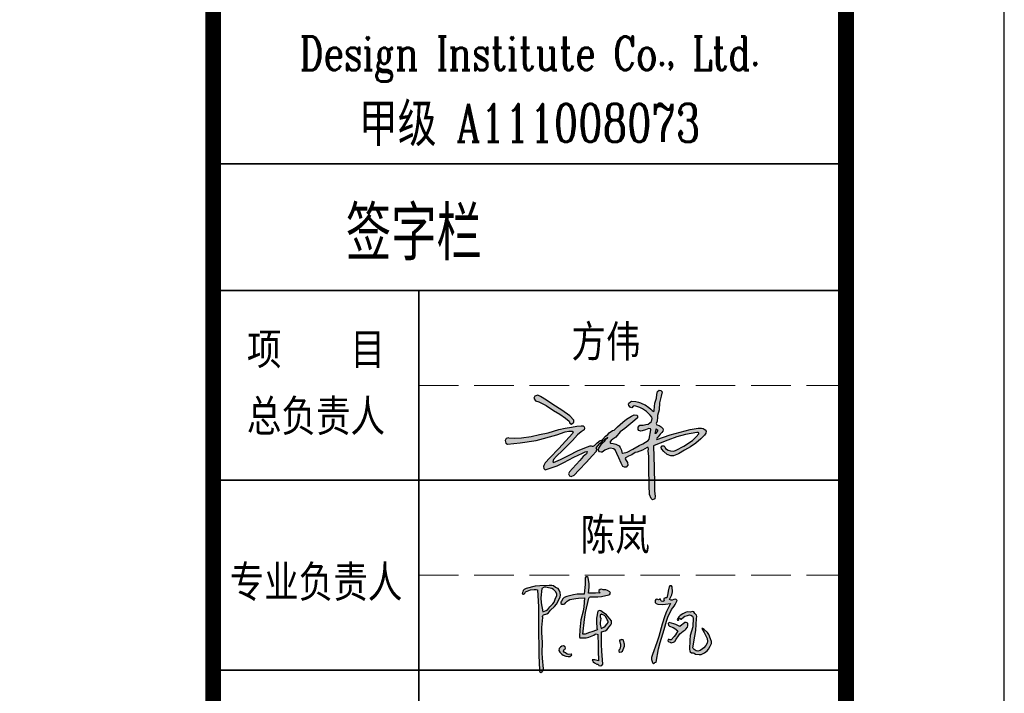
# Model space of a CAD drawing. Extents: x 1109697 to 1467097, y -139975 to 53891.
# Tile 242 of 256: x 1355775 to 1361997, y -120419 to -116163. Entities that reach past the tile are written whole.
import ezdxf
from ezdxf.enums import TextEntityAlignment as Align

# ---------------------------------------------------------------- set-up
doc = ezdxf.new("R2010")
doc.units = 0
doc.header["$LTSCALE"] = 1000
doc.header["$MEASUREMENT"] = 0
doc.linetypes.add('DASH', pattern=[0.35, 0.25, -0.1])
for name, color, linetype in [('A-ANNO-TEXT', 7, 'Continuous'), ('PUB_TEXT', 7, 'Continuous'), ('PUB_TITLE', 4, 'Continuous')]:
    doc.layers.add(name, color=color, linetype=linetype)
doc.layers.add('不打印线', color=254, linetype='DASH', lineweight=0, plot=False)
doc.layers.add('图框', color=4, linetype='Continuous', lineweight=35)
doc.styles.add('-黑体', font='simhei.ttf', dxfattribs={"width": 0.8})
doc.styles.add('TK', font='complex_.ttf', dxfattribs={"width": 0.75, "bigfont": 'china'})

# ---------------------------------------------------------------- blocks, each defined once
blk = doc.blocks.new('陈岚')
h = blk.add_hatch(color=256)
h.paths.add_polyline_path([(-3.976, 1.115), (-3.926, 1.233), (-3.919, 1.31), (-3.948, 1.435), (-3.991, 1.559), (-4.054, 1.625), (-4.177, 1.671), (-4.289, 1.741), (-4.366, 1.759), (-4.497, 1.747), (-4.936, 1.709), (-5.158, 1.666), (-5.58, 1.539), (-5.645, 1.504), (-5.677, 1.483), (-5.733, 1.435), (-5.745, 1.368), (-5.75, 1.335), (-5.761, 1.268), (-5.692, 1.257), (-5.632, 1.297), (-5.615, 1.365), (-5.457, 1.448), (-5.368, 1.477), (-5.191, 1.504), (-5.132, 1.517), (-5.098, 1.517), (-5.039, 1.504), (-4.944, 0.696), (-4.909, 0.289), (-4.865, -0.524), (-4.806, -1.258), (-4.774, -1.625), (-4.705, -2.358), (-4.696, -2.405), (-4.677, -2.431), (-4.636, -2.455), (-4.56, -2.411), (-4.525, -2.361), (-4.511, -2.274), (-4.592, -1.773), (-4.617, -1.518), (-4.636, -1.01), (-4.7, -0.536), (-4.714, -0.294), (-4.705, 0.185), (-4.718, 0.24), (-4.708, 0.281), (-4.67, 0.324), (-4.522, 0.374), (-4.447, 0.431), (-4.358, 0.56), (-4.165, 0.748), (-4.083, 0.868)])
h.paths.add_polyline_path([(-4.848, 1.127), (-4.837, 1.574), (-4.728, 1.649), (-4.639, 1.664), (-4.511, 1.629), (-4.35, 1.61), (-4.263, 1.571), (-4.143, 1.463), (-4.09, 1.352), (-4.09, 1.267), (-4.143, 1.157), (-4.205, 0.968), (-4.259, 0.874), (-4.393, 0.726), (-4.486, 0.589), (-4.56, 0.528), (-4.712, 0.462), (-4.822, 0.896)], flags=16)
h.paths.add_polyline_path([(-2.535, 1.294), (-2.511, 1.314), (-2.469, 1.324), (-2.114, 1.348), (-1.935, 1.379), (-1.593, 1.477), (-1.541, 1.508), (-1.524, 1.569), (-1.552, 1.622), (-1.671, 1.689), (-1.749, 1.707), (-1.885, 1.699), (-1.966, 1.724), (-2.025, 1.714), (-2.093, 1.664), (-2.081, 1.611), (-2.065, 1.583), (-2.024, 1.546), (-2.246, 1.523), (-2.357, 1.512), (-2.58, 1.49), (-2.557, 1.793), (-2.569, 1.951), (-2.635, 2.248), (-2.684, 2.285), (-2.751, 2.276), (-2.788, 2.227), (-2.769, 1.911), (-2.769, 1.751), (-2.788, 1.435), (-3.119, 1.408), (-3.286, 1.373), (-3.601, 1.268), (-3.728, 1.211), (-3.79, 1.154), (-3.858, 1.032), (-3.885, 0.982), (-3.871, 0.924), (-3.823, 0.893), (-3.741, 0.891), (-3.689, 0.914), (-3.635, 0.976), (-3.571, 1.054), (-3.532, 1.088), (-3.448, 1.143), (-3.175, 1.2), (-3.037, 1.223), (-2.76, 1.254), (-2.766, 0.83), (-2.786, 0.617), (-2.858, 0.199), (-2.884, -0.123), (-2.889, -0.285), (-2.885, -0.607), (-2.879, -0.646), (-2.855, -0.67), (-2.816, -0.677), (-2.557, -0.658), (-2.422, -0.62), (-2.191, -0.503), (-2.139, -0.451), (-2.078, -0.439), (-2.01, -0.468), (-1.956, -0.974), (-1.931, -1.226), (-1.885, -1.732), (-2.008, -1.695), (-2.076, -1.686), (-2.205, -1.691), (-2.138, -1.794), (-2.082, -1.84), (-1.968, -1.885), (-1.916, -1.891), (-1.885, -1.91), (-1.857, -1.955), (-1.777, -1.964), (-1.717, -1.934), (-1.677, -1.864), (-1.764, -1.248), (-1.795, -0.937), (-1.83, -0.315), (-1.664, -0.264), (-1.58, -0.204), (-1.475, -0.065), (-1.402, 0.039), (-1.38, 0.113), (-1.385, 0.24), (-1.554, 0.423), (-1.651, 0.505), (-1.857, 0.643), (-1.932, 0.686), (-1.993, 0.69), (-2.073, 0.657), (-2.11, 0.326), (-2.108, 0.154), (-2.066, -0.177), (-2.041, -0.199), (-2.044, -0.242), (-2.073, -0.26), (-2.292, -0.349), (-2.402, -0.393), (-2.621, -0.482), (-2.66, -0.482), (-2.68, -0.482), (-2.719, -0.482), (-2.692, 0.215), (-2.659, 0.565), (-2.552, 1.254)])
h.paths.add_polyline_path([(-1.941, 0.469), (-1.885, 0.532), (-1.743, 0.469), (-1.674, 0.408), (-1.593, 0.275), (-1.552, 0.205), (-1.548, 0.148), (-1.579, 0.073), (-1.677, -0.035), (-1.735, -0.084), (-1.857, -0.163), (-1.919, 0.023), (-1.932, 0.129), (-1.913, 0.324), (-1.95, 0.399)], flags=16)
h.paths.add_polyline_path([(-3.594, -1.302), (-3.537, -1.275), (-3.514, -1.213), (-3.538, -1.156), (-3.618, -1.115), (-3.694, -1.124), (-3.761, -1.184), (-3.823, -1.259), (-3.83, -1.342), (-3.781, -1.427), (-3.674, -1.52), (-3.606, -1.557), (-3.469, -1.594), (-3.363, -1.615), (-3.29, -1.598), (-3.205, -1.531), (-3.196, -1.51), (-3.21, -1.486), (-3.233, -1.482), (-3.342, -1.511), (-3.418, -1.498), (-3.51, -1.434), (-3.571, -1.418), (-3.606, -1.363)], flags=17)
h.paths.add_polyline_path([(-0.696, -0.847), (-0.753, -0.691), (-0.773, -0.641), (-0.846, -0.625), (-0.885, -0.663), (-0.913, -0.652), (-0.946, -0.674), (-0.947, -0.704), (-0.883, -0.854), (-0.872, -0.947), (-0.899, -1.107), (-0.941, -1.144), (-0.937, -1.214), (-0.892, -1.246), (-0.81, -1.223), (-0.766, -1.185), (-0.732, -1.107), (-0.691, -0.946)])
h.paths.add_polyline_path([(1.706, 1.407), (1.664, 1.458), (1.608, 1.473), (1.546, 1.449), (1.473, 1.41), (1.414, 1.408), (1.338, 1.442), (1.432, 1.67), (1.451, 1.808), (1.421, 2.053), (1.383, 2.097), (1.309, 2.094), (1.275, 2.046), (1.254, 1.828), (1.239, 1.72), (1.199, 1.504), (1.141, 1.498), (1.112, 1.489), (1.06, 1.463), (1.06, 1.422), (1.067, 1.4), (1.088, 1.365), (1.028, 1.325), (0.964, 1.328), (0.907, 1.372), (0.92, 1.398), (0.901, 1.433), (0.872, 1.435), (0.859, 1.4), (0.813, 1.386), (0.782, 1.407), (0.721, 1.417), (0.672, 1.393), (0.643, 1.338), (0.663, 1.255), (0.704, 1.209), (0.782, 1.178), (1.028, 1.18), (1.153, 1.194), (1.393, 1.247), (1.226, 0.851), (1.158, 0.644), (1.053, 0.226), (0.931, -0.374), (0.858, -0.672), (0.685, -1.26), (0.643, -1.41), (0.648, -1.504), (0.706, -1.649), (0.722, -1.669), (0.732, -1.678), (0.754, -1.691), (0.799, -1.65), (0.825, -1.633), (0.879, -1.607), (0.96, -0.968), (1.021, -0.649), (1.178, -0.024), (1.253, 0.381), (1.313, 0.582), (1.47, 0.963), (1.58, 1.131), (1.628, 1.222)])
h.paths.add_polyline_path([(2.216, 0.069), (2.283, 0.157), (2.298, 0.228), (2.301, 0.265), (2.296, 0.337), (2.247, 0.376), (2.205, 0.386), (2.144, 0.372), (2.055, 0.292), (2.01, 0.251), (1.921, 0.171), (1.717, 0.254), (1.61, 0.286), (1.393, 0.33), (1.348, 0.281), (1.362, 0.196), (1.421, 0.164), (1.595, 0.099), (1.679, 0.058), (1.838, -0.038), (1.738, -0.234), (1.675, -0.328), (1.532, -0.496), (1.477, -0.494), (1.449, -0.491), (1.393, -0.482), (1.384, -0.547), (1.426, -0.604), (1.491, -0.614), (1.516, -0.623), (1.528, -0.627), (1.553, -0.635), (1.664, -0.607), (1.725, -0.557), (1.775, -0.454), (1.88, -0.274), (1.944, -0.188), (2.088, -0.038), (2.176, 0.029)])
h.paths.add_polyline_path([(2.602, 0.844), (2.54, 0.912), (2.466, 0.93), (2.38, 0.9), (2.23, 0.897), (2.147, 0.869), (2.026, 0.782), (1.898, 0.701), (1.84, 0.638), (1.769, 0.504), (1.783, 0.474), (1.828, 0.466), (1.852, 0.49), (1.841, 0.524), (1.872, 0.563), (1.907, 0.56), (1.911, 0.538), (1.935, 0.523), (1.956, 0.532), (2.054, 0.636), (2.12, 0.679), (2.255, 0.726), (2.346, 0.761), (2.416, 0.753), (2.498, 0.699), (2.505, 0.668), (2.513, 0.653), (2.533, 0.629), (2.533, 0.457), (2.533, 0.371), (2.533, 0.199), (2.446, -0.233), (2.429, -0.459), (2.449, -0.899), (2.463, -0.973), (2.494, -1.015), (2.56, -1.052), (2.641, -1.054), (2.685, -1.066), (2.755, -1.107), (2.924, -1.123), (3.021, -1.103), (3.172, -1.024), (3.309, -0.916), (3.368, -0.838), (3.436, -0.677), (3.488, -0.548), (3.485, -0.453), (3.422, -0.329), (3.336, -0.129), (3.261, -0.032), (3.088, 0.101), (3.049, 0.128), (3.024, 0.137), (2.977, 0.143), (3.094, -0.046), (3.153, -0.14), (3.269, -0.329), (3.295, -0.464), (3.285, -0.546), (3.227, -0.67), (3.13, -0.78), (3.076, -0.832), (2.963, -0.927), (2.848, -0.963), (2.765, -0.951), (2.665, -0.885), (2.639, -0.858), (2.627, -0.844), (2.602, -0.816), (2.672, -0.252), (2.69, 0.033), (2.692, 0.601), (2.702, 0.705), (2.677, 0.772)])
for p, q in [((-2.751, 2.276), (-2.788, 2.227)), ((-2.788, 2.227), (-2.769, 1.911)), ((-2.769, 1.911), (-2.769, 1.751)), ((-2.684, 2.285), (-2.751, 2.276)), ((-2.635, 2.248), (-2.684, 2.285)), ((-2.569, 1.951), (-2.635, 2.248)), ((-2.557, 1.793), (-2.569, 1.951)), ((1.275, 2.046), (1.254, 1.828)), ((1.309, 2.094), (1.275, 2.046)), ((1.383, 2.097), (1.309, 2.094)), ((1.421, 2.053), (1.383, 2.097)), ((1.451, 1.808), (1.421, 2.053)), ((-5.733, 1.435), (-5.745, 1.368)), ((-5.677, 1.483), (-5.733, 1.435)), ((-5.645, 1.504), (-5.677, 1.483)), ((-5.58, 1.539), (-5.645, 1.504)), ((-5.615, 1.365), (-5.457, 1.448)), ((-5.158, 1.666), (-5.58, 1.539)), ((-5.457, 1.448), (-5.368, 1.477)), ((-5.368, 1.477), (-5.191, 1.504)), ((-5.191, 1.504), (-5.132, 1.517)), ((-4.936, 1.709), (-5.158, 1.666)), ((-5.132, 1.517), (-5.098, 1.517)), ((-5.098, 1.517), (-5.039, 1.504)), ((-5.039, 1.504), (-4.944, 0.696)), ((-4.497, 1.747), (-4.936, 1.709)), ((-4.837, 1.574), (-4.848, 1.127)), ((-4.728, 1.649), (-4.837, 1.574)), ((-4.639, 1.664), (-4.728, 1.649)), ((-4.511, 1.629), (-4.639, 1.664)), ((-4.35, 1.61), (-4.511, 1.629)), ((-4.366, 1.759), (-4.497, 1.747)), ((-4.289, 1.741), (-4.366, 1.759)), ((-4.263, 1.571), (-4.35, 1.61)), ((-4.177, 1.671), (-4.289, 1.741)), ((-4.143, 1.463), (-4.263, 1.571)), ((-4.054, 1.625), (-4.177, 1.671)), ((-4.09, 1.352), (-4.143, 1.463)), ((-3.991, 1.559), (-4.054, 1.625)), ((-3.948, 1.435), (-3.991, 1.559)), ((-3.919, 1.31), (-3.948, 1.435)), ((-2.788, 1.435), (-3.119, 1.408)), ((-2.769, 1.751), (-2.788, 1.435)), ((-2.58, 1.49), (-2.557, 1.793)), ((-2.357, 1.512), (-2.58, 1.49)), ((-2.246, 1.523), (-2.357, 1.512)), ((-2.024, 1.546), (-2.246, 1.523)), ((-2.025, 1.714), (-2.093, 1.664)), ((-2.093, 1.664), (-2.081, 1.611)), ((-2.081, 1.611), (-2.065, 1.583)), ((-2.065, 1.583), (-2.024, 1.546)), ((-1.966, 1.724), (-2.025, 1.714)), ((-1.885, 1.699), (-1.966, 1.724)), ((-1.935, 1.379), (-1.593, 1.477)), ((-1.749, 1.707), (-1.885, 1.699)), ((-1.671, 1.689), (-1.749, 1.707)), ((-1.552, 1.622), (-1.671, 1.689)), ((-1.593, 1.477), (-1.541, 1.508)), ((-1.524, 1.569), (-1.552, 1.622)), ((-1.541, 1.508), (-1.524, 1.569)), ((0.872, 1.435), (0.859, 1.4)), ((0.901, 1.433), (0.872, 1.435)), ((0.92, 1.398), (0.901, 1.433)), ((1.112, 1.489), (1.06, 1.463)), ((1.06, 1.463), (1.06, 1.422)), ((1.141, 1.498), (1.112, 1.489)), ((1.199, 1.504), (1.141, 1.498)), ((1.239, 1.72), (1.199, 1.504)), ((1.254, 1.828), (1.239, 1.72)), ((1.338, 1.442), (1.432, 1.67)), ((1.414, 1.408), (1.338, 1.442)), ((1.432, 1.67), (1.451, 1.808)), ((1.546, 1.449), (1.473, 1.41)), ((1.608, 1.473), (1.546, 1.449)), ((1.664, 1.458), (1.608, 1.473)), ((1.706, 1.407), (1.664, 1.458)), ((-5.75, 1.335), (-5.761, 1.268)), ((-5.761, 1.268), (-5.692, 1.257)), ((-5.745, 1.368), (-5.75, 1.335)), ((-5.692, 1.257), (-5.632, 1.297)), ((-5.632, 1.297), (-5.615, 1.365)), ((-4.848, 1.127), (-4.822, 0.896)), ((-4.259, 0.874), (-4.205, 0.968)), ((-4.205, 0.968), (-4.143, 1.157)), ((-4.143, 1.157), (-4.09, 1.267)), ((-4.09, 1.267), (-4.09, 1.352)), ((-4.083, 0.868), (-3.976, 1.115)), ((-3.976, 1.115), (-3.926, 1.233)), ((-3.926, 1.233), (-3.919, 1.31)), ((-3.858, 1.032), (-3.885, 0.982)), ((-3.885, 0.982), (-3.871, 0.924)), ((-3.79, 1.154), (-3.858, 1.032)), ((-3.728, 1.211), (-3.79, 1.154)), ((-3.601, 1.268), (-3.728, 1.211)), ((-3.689, 0.914), (-3.635, 0.976)), ((-3.635, 0.976), (-3.571, 1.054)), ((-3.286, 1.373), (-3.601, 1.268)), ((-3.571, 1.054), (-3.532, 1.088)), ((-3.532, 1.088), (-3.448, 1.143)), ((-3.448, 1.143), (-3.175, 1.2)), ((-3.119, 1.408), (-3.286, 1.373)), ((-3.175, 1.2), (-3.037, 1.223)), ((-3.037, 1.223), (-2.76, 1.254)), ((-2.76, 1.254), (-2.766, 0.83)), ((-2.659, 0.565), (-2.552, 1.254)), ((-2.552, 1.254), (-2.535, 1.294)), ((-2.535, 1.294), (-2.511, 1.314)), ((-2.511, 1.314), (-2.469, 1.324)), ((-2.469, 1.324), (-2.114, 1.348)), ((-2.114, 1.348), (-1.935, 1.379)), ((0.672, 1.393), (0.643, 1.338)), ((0.643, 1.338), (0.663, 1.255)), ((0.663, 1.255), (0.704, 1.209)), ((0.721, 1.417), (0.672, 1.393)), ((0.704, 1.209), (0.782, 1.178)), ((0.782, 1.407), (0.721, 1.417)), ((0.813, 1.386), (0.782, 1.407)), ((0.782, 1.178), (1.028, 1.18)), ((0.859, 1.4), (0.813, 1.386)), ((0.907, 1.372), (0.92, 1.398)), ((0.964, 1.328), (0.907, 1.372)), ((1.028, 1.325), (0.964, 1.328)), ((1.088, 1.365), (1.028, 1.325)), ((1.028, 1.18), (1.153, 1.194)), ((1.06, 1.422), (1.067, 1.4)), ((1.067, 1.4), (1.088, 1.365)), ((1.153, 1.194), (1.393, 1.247)), ((1.393, 1.247), (1.226, 0.851)), ((1.313, 0.582), (1.47, 0.963)), ((1.473, 1.41), (1.414, 1.408)), ((1.47, 0.963), (1.58, 1.131)), ((1.58, 1.131), (1.628, 1.222)), ((1.628, 1.222), (1.706, 1.407)), ((-4.944, 0.696), (-4.909, 0.289)), ((-4.822, 0.896), (-4.712, 0.462)), ((-4.712, 0.462), (-4.56, 0.528)), ((-4.56, 0.528), (-4.486, 0.589)), ((-4.486, 0.589), (-4.393, 0.726)), ((-4.447, 0.431), (-4.358, 0.56)), ((-4.393, 0.726), (-4.259, 0.874)), ((-4.358, 0.56), (-4.165, 0.748)), ((-4.165, 0.748), (-4.083, 0.868)), ((-3.871, 0.924), (-3.823, 0.893)), ((-3.823, 0.893), (-3.741, 0.891)), ((-3.741, 0.891), (-3.689, 0.914)), ((-2.786, 0.617), (-2.858, 0.199)), ((-2.766, 0.83), (-2.786, 0.617)), ((-2.692, 0.215), (-2.659, 0.565)), ((-2.073, 0.657), (-2.11, 0.326)), ((-1.993, 0.69), (-2.073, 0.657)), ((-1.932, 0.686), (-1.993, 0.69)), ((-1.885, 0.532), (-1.941, 0.469)), ((-1.857, 0.643), (-1.932, 0.686)), ((-1.743, 0.469), (-1.885, 0.532)), ((-1.651, 0.505), (-1.857, 0.643)), ((-1.554, 0.423), (-1.651, 0.505)), ((1.158, 0.644), (1.053, 0.226)), ((1.226, 0.851), (1.158, 0.644)), ((1.253, 0.381), (1.313, 0.582)), ((1.84, 0.638), (1.769, 0.504)), ((1.769, 0.504), (1.783, 0.474)), ((1.828, 0.466), (1.852, 0.49)), ((1.898, 0.701), (1.84, 0.638)), ((1.841, 0.524), (1.872, 0.563)), ((1.852, 0.49), (1.841, 0.524)), ((1.872, 0.563), (1.907, 0.56)), ((2.026, 0.782), (1.898, 0.701)), ((1.907, 0.56), (1.911, 0.538)), ((1.911, 0.538), (1.935, 0.523)), ((1.935, 0.523), (1.956, 0.532)), ((1.956, 0.532), (2.054, 0.636)), ((2.147, 0.869), (2.026, 0.782)), ((2.054, 0.636), (2.12, 0.679)), ((2.12, 0.679), (2.255, 0.726)), ((2.23, 0.897), (2.147, 0.869)), ((2.38, 0.9), (2.23, 0.897)), ((2.255, 0.726), (2.346, 0.761)), ((2.346, 0.761), (2.416, 0.753)), ((2.466, 0.93), (2.38, 0.9)), ((2.416, 0.753), (2.498, 0.699)), ((2.54, 0.912), (2.466, 0.93)), ((2.498, 0.699), (2.505, 0.668)), ((2.505, 0.668), (2.513, 0.653)), ((2.513, 0.653), (2.533, 0.629)), ((2.533, 0.629), (2.533, 0.457)), ((2.602, 0.844), (2.54, 0.912)), ((2.677, 0.772), (2.602, 0.844)), ((2.702, 0.705), (2.677, 0.772)), ((2.69, 0.033), (2.692, 0.601)), ((2.692, 0.601), (2.702, 0.705)), ((-4.909, 0.289), (-4.865, -0.524)), ((-4.718, 0.24), (-4.708, 0.281)), ((-4.705, 0.185), (-4.718, 0.24)), ((-4.714, -0.294), (-4.705, 0.185)), ((-4.708, 0.281), (-4.67, 0.324)), ((-4.67, 0.324), (-4.522, 0.374)), ((-4.522, 0.374), (-4.447, 0.431)), ((-2.858, 0.199), (-2.884, -0.123)), ((-2.719, -0.482), (-2.692, 0.215)), ((-2.11, 0.326), (-2.108, 0.154)), ((-2.108, 0.154), (-2.066, -0.177)), ((-1.941, 0.469), (-1.95, 0.399)), ((-1.95, 0.399), (-1.913, 0.324)), ((-1.913, 0.324), (-1.932, 0.129)), ((-1.932, 0.129), (-1.919, 0.023)), ((-1.919, 0.023), (-1.857, -0.163)), ((-1.674, 0.408), (-1.743, 0.469)), ((-1.677, -0.035), (-1.579, 0.073)), ((-1.593, 0.275), (-1.674, 0.408)), ((-1.552, 0.205), (-1.593, 0.275)), ((-1.579, 0.073), (-1.548, 0.148)), ((-1.385, 0.24), (-1.554, 0.423)), ((-1.548, 0.148), (-1.552, 0.205)), ((-1.475, -0.065), (-1.402, 0.039)), ((-1.402, 0.039), (-1.38, 0.113)), ((-1.38, 0.113), (-1.385, 0.24)), ((1.053, 0.226), (0.931, -0.374)), ((1.178, -0.024), (1.253, 0.381)), ((1.393, 0.33), (1.348, 0.281)), ((1.348, 0.281), (1.362, 0.196)), ((1.362, 0.196), (1.421, 0.164)), ((1.61, 0.286), (1.393, 0.33)), ((1.421, 0.164), (1.595, 0.099)), ((1.595, 0.099), (1.679, 0.058)), ((1.717, 0.254), (1.61, 0.286)), ((1.679, 0.058), (1.838, -0.038)), ((1.921, 0.171), (1.717, 0.254)), ((1.783, 0.474), (1.828, 0.466)), ((2.01, 0.251), (1.921, 0.171)), ((2.055, 0.292), (2.01, 0.251)), ((2.144, 0.372), (2.055, 0.292)), ((2.088, -0.038), (2.176, 0.029)), ((2.205, 0.386), (2.144, 0.372)), ((2.176, 0.029), (2.216, 0.069)), ((2.247, 0.376), (2.205, 0.386)), ((2.216, 0.069), (2.283, 0.157)), ((2.296, 0.337), (2.247, 0.376)), ((2.283, 0.157), (2.298, 0.228)), ((2.301, 0.265), (2.296, 0.337)), ((2.298, 0.228), (2.301, 0.265)), ((2.533, 0.199), (2.446, -0.233)), ((2.533, 0.457), (2.533, 0.371)), ((2.533, 0.371), (2.533, 0.199)), ((2.672, -0.252), (2.69, 0.033)), ((3.024, 0.137), (2.977, 0.143)), ((2.977, 0.143), (3.094, -0.046)), ((3.049, 0.128), (3.024, 0.137)), ((3.088, 0.101), (3.049, 0.128)), ((3.261, -0.032), (3.088, 0.101)), ((-4.7, -0.536), (-4.714, -0.294)), ((-2.884, -0.123), (-2.889, -0.285)), ((-2.889, -0.285), (-2.885, -0.607)), ((-2.402, -0.393), (-2.621, -0.482)), ((-2.292, -0.349), (-2.402, -0.393)), ((-2.073, -0.26), (-2.292, -0.349)), ((-2.191, -0.503), (-2.139, -0.451)), ((-2.139, -0.451), (-2.078, -0.439)), ((-2.078, -0.439), (-2.01, -0.468)), ((-2.044, -0.242), (-2.073, -0.26)), ((-2.066, -0.177), (-2.041, -0.199)), ((-2.041, -0.199), (-2.044, -0.242)), ((-2.01, -0.468), (-1.956, -0.974)), ((-1.857, -0.163), (-1.735, -0.084)), ((-1.83, -0.315), (-1.664, -0.264)), ((-1.795, -0.937), (-1.83, -0.315)), ((-1.735, -0.084), (-1.677, -0.035)), ((-1.664, -0.264), (-1.58, -0.204)), ((-1.58, -0.204), (-1.475, -0.065)), ((0.931, -0.374), (0.858, -0.672)), ((1.021, -0.649), (1.178, -0.024)), ((1.675, -0.328), (1.532, -0.496)), ((1.738, -0.234), (1.675, -0.328)), ((1.725, -0.557), (1.775, -0.454)), ((1.838, -0.038), (1.738, -0.234)), ((1.775, -0.454), (1.88, -0.274)), ((1.88, -0.274), (1.944, -0.188)), ((1.944, -0.188), (2.088, -0.038)), ((2.446, -0.233), (2.429, -0.459)), ((2.429, -0.459), (2.449, -0.899)), ((2.602, -0.816), (2.672, -0.252)), ((3.094, -0.046), (3.153, -0.14)), ((3.153, -0.14), (3.269, -0.329)), ((3.336, -0.129), (3.261, -0.032)), ((3.269, -0.329), (3.295, -0.464)), ((3.295, -0.464), (3.285, -0.546)), ((3.422, -0.329), (3.336, -0.129)), ((3.485, -0.453), (3.422, -0.329)), ((3.488, -0.548), (3.485, -0.453)), ((-4.865, -0.524), (-4.806, -1.258)), ((-4.636, -1.01), (-4.7, -0.536)), ((-2.885, -0.607), (-2.879, -0.646)), ((-2.879, -0.646), (-2.855, -0.67)), ((-2.855, -0.67), (-2.816, -0.677)), ((-2.816, -0.677), (-2.557, -0.658)), ((-2.68, -0.482), (-2.719, -0.482)), ((-2.66, -0.482), (-2.68, -0.482)), ((-2.621, -0.482), (-2.66, -0.482)), ((-2.557, -0.658), (-2.422, -0.62)), ((-2.422, -0.62), (-2.191, -0.503)), ((-1.764, -1.248), (-1.795, -0.937)), ((-0.946, -0.674), (-0.947, -0.704)), ((-0.947, -0.704), (-0.883, -0.854)), ((-0.913, -0.652), (-0.946, -0.674)), ((-0.885, -0.663), (-0.913, -0.652)), ((-0.872, -0.947), (-0.899, -1.107)), ((-0.846, -0.625), (-0.885, -0.663)), ((-0.883, -0.854), (-0.872, -0.947)), ((-0.773, -0.641), (-0.846, -0.625)), ((-0.753, -0.691), (-0.773, -0.641)), ((-0.696, -0.847), (-0.753, -0.691)), ((-0.732, -1.107), (-0.691, -0.946)), ((-0.691, -0.946), (-0.696, -0.847)), ((0.858, -0.672), (0.685, -1.26)), ((0.96, -0.968), (1.021, -0.649)), ((1.393, -0.482), (1.384, -0.547)), ((1.384, -0.547), (1.426, -0.604)), ((1.449, -0.491), (1.393, -0.482)), ((1.426, -0.604), (1.491, -0.614)), ((1.477, -0.494), (1.449, -0.491)), ((1.532, -0.496), (1.477, -0.494)), ((1.491, -0.614), (1.516, -0.623)), ((1.516, -0.623), (1.528, -0.627)), ((1.528, -0.627), (1.553, -0.635)), ((1.553, -0.635), (1.664, -0.607)), ((1.664, -0.607), (1.725, -0.557)), ((2.449, -0.899), (2.463, -0.973)), ((2.627, -0.844), (2.602, -0.816)), ((2.639, -0.858), (2.627, -0.844)), ((2.665, -0.885), (2.639, -0.858)), ((2.765, -0.951), (2.665, -0.885)), ((2.963, -0.927), (2.848, -0.963)), ((3.076, -0.832), (2.963, -0.927)), ((3.13, -0.78), (3.076, -0.832)), ((3.227, -0.67), (3.13, -0.78)), ((3.172, -1.024), (3.309, -0.916)), ((3.285, -0.546), (3.227, -0.67)), ((3.309, -0.916), (3.368, -0.838)), ((3.368, -0.838), (3.436, -0.677)), ((3.436, -0.677), (3.488, -0.548)), ((-4.806, -1.258), (-4.774, -1.625)), ((-4.617, -1.518), (-4.636, -1.01)), ((-3.823, -1.259), (-3.83, -1.342)), ((-3.83, -1.342), (-3.781, -1.427)), ((-3.761, -1.184), (-3.823, -1.259)), ((-3.694, -1.124), (-3.761, -1.184)), ((-3.618, -1.115), (-3.694, -1.124)), ((-3.538, -1.156), (-3.618, -1.115)), ((-3.606, -1.363), (-3.594, -1.302)), ((-3.571, -1.418), (-3.606, -1.363)), ((-3.594, -1.302), (-3.537, -1.275)), ((-3.51, -1.434), (-3.571, -1.418)), ((-3.514, -1.213), (-3.538, -1.156)), ((-3.537, -1.275), (-3.514, -1.213)), ((-1.956, -0.974), (-1.931, -1.226)), ((-1.931, -1.226), (-1.885, -1.732)), ((-1.677, -1.864), (-1.764, -1.248)), ((-0.899, -1.107), (-0.941, -1.144)), ((-0.941, -1.144), (-0.937, -1.214)), ((-0.937, -1.214), (-0.892, -1.246)), ((-0.892, -1.246), (-0.81, -1.223)), ((-0.81, -1.223), (-0.766, -1.185)), ((-0.766, -1.185), (-0.732, -1.107)), ((0.685, -1.26), (0.643, -1.41)), ((0.643, -1.41), (0.648, -1.504)), ((0.879, -1.607), (0.96, -0.968)), ((2.463, -0.973), (2.494, -1.015)), ((2.494, -1.015), (2.56, -1.052)), ((2.56, -1.052), (2.641, -1.054)), ((2.641, -1.054), (2.685, -1.066)), ((2.685, -1.066), (2.755, -1.107)), ((2.755, -1.107), (2.924, -1.123)), ((2.848, -0.963), (2.765, -0.951)), ((2.924, -1.123), (3.021, -1.103)), ((3.021, -1.103), (3.172, -1.024)), ((-4.774, -1.625), (-4.705, -2.358)), ((-4.592, -1.773), (-4.617, -1.518)), ((-4.511, -2.274), (-4.592, -1.773)), ((-3.781, -1.427), (-3.674, -1.52)), ((-3.674, -1.52), (-3.606, -1.557)), ((-3.606, -1.557), (-3.469, -1.594)), ((-3.418, -1.498), (-3.51, -1.434)), ((-3.469, -1.594), (-3.363, -1.615)), ((-3.342, -1.511), (-3.418, -1.498)), ((-3.363, -1.615), (-3.29, -1.598)), ((-3.233, -1.482), (-3.342, -1.511)), ((-3.29, -1.598), (-3.205, -1.531)), ((-3.21, -1.486), (-3.233, -1.482)), ((-3.196, -1.51), (-3.21, -1.486)), ((-3.205, -1.531), (-3.196, -1.51)), ((-2.076, -1.686), (-2.205, -1.691)), ((-2.205, -1.691), (-2.138, -1.794)), ((-2.138, -1.794), (-2.082, -1.84)), ((-2.082, -1.84), (-1.968, -1.885)), ((-2.008, -1.695), (-2.076, -1.686)), ((-1.885, -1.732), (-2.008, -1.695)), ((-1.968, -1.885), (-1.916, -1.891)), ((-1.916, -1.891), (-1.885, -1.91)), ((-1.717, -1.934), (-1.677, -1.864)), ((0.648, -1.504), (0.706, -1.649)), ((0.706, -1.649), (0.722, -1.669)), ((0.722, -1.669), (0.732, -1.678)), ((0.732, -1.678), (0.754, -1.691)), ((0.754, -1.691), (0.799, -1.65)), ((0.799, -1.65), (0.825, -1.633)), ((0.825, -1.633), (0.879, -1.607)), ((-4.705, -2.358), (-4.696, -2.405)), ((-4.56, -2.411), (-4.525, -2.361)), ((-4.525, -2.361), (-4.511, -2.274)), ((-1.885, -1.91), (-1.857, -1.955)), ((-1.857, -1.955), (-1.777, -1.964)), ((-1.777, -1.964), (-1.717, -1.934)), ((-4.696, -2.405), (-4.677, -2.431)), ((-4.677, -2.431), (-4.636, -2.455)), ((-4.636, -2.455), (-4.56, -2.411))]:
    blk.add_line(p, q)
blk = doc.blocks.new('A$C3A5648CE')
h = blk.add_hatch(color=256)
h.paths.add_polyline_path([(2173, 1518), (2137, 1531), (2106, 1542), (2064, 1554), (2004, 1559), (1979, 1548), (1957, 1529), (1950, 1510), (1954, 1489), (1974, 1463), (1986, 1457), (2003, 1455), (2024, 1478), (2050, 1484), (2080, 1476), (2127, 1459), (2172, 1438), (2232, 1396), (2293, 1337), (2318, 1303), (2321, 1283), (2310, 1237), (2258, 1194), (2223, 1188), (2180, 1178), (2165, 1180), (2129, 1180), (2104, 1146), (2104, 1112), (2113, 1094), (2145, 1086), (2166, 1088), (2218, 1107), (2269, 1124), (2295, 1119), (2302, 1103), (2278, 957), (2258, 937), (2176, 885), (2120, 856), (2018, 800), (1927, 754), (1859, 737), (1846, 745), (1836, 785), (1820, 825), (1802, 850), (1751, 880), (1706, 889), (1663, 894), (1655, 908), (1676, 935), (1700, 958), (1750, 987), (1818, 1071), (1890, 1128), (2047, 1256), (2093, 1295), (2093, 1324), (2079, 1338), (2041, 1342), (1996, 1319), (1919, 1273), (1858, 1224), (1774, 1155), (1723, 1102), (1696, 1095), (1646, 1056), (1622, 1030), (1585, 1003), (1540, 955), (1520, 935), (1499, 936), (1455, 899), (1410, 858), (1390, 847), (1375, 848), (1360, 852), (1341, 855), (1258, 819), (1143, 774), (1010, 704), (874, 639), (765, 591), (752, 602), (762, 635), (811, 688), (907, 779), (980, 854), (1062, 939), (1144, 1025), (1204, 1076), (1247, 1103), (1256, 1130), (1247, 1152), (1231, 1170), (1199, 1169), (1135, 1163), (1047, 1149), (948, 1131), (846, 1108), (682, 1059), (541, 1032), (414, 1000), (261, 979), (148, 975), (58, 980), (16, 968), (0, 938), (11, 896), (38, 880), (240, 900), (493, 938), (816, 1024), (950, 1071), (1005, 1085), (1061, 1086), (1077, 1075), (1063, 1048), (849, 810), (708, 665), (633, 584), (610, 544), (605, 528), (614, 493), (633, 475), (823, 535), (929, 588), (1084, 673), (1223, 738), (1265, 756), (1294, 763), (1285, 727), (1232, 685), (1178, 619), (1120, 559), (1065, 492), (1019, 444), (1002, 409), (1017, 379), (1044, 368), (1091, 387), (1162, 470), (1288, 596), (1377, 695), (1441, 767), (1450, 807), (1436, 820), (1497, 887), (1535, 920), (1581, 963), (1611, 981), (1621, 984), (1618, 972), (1598, 961), (1576, 930), (1538, 898), (1513, 862), (1478, 818), (1471, 787), (1493, 760), (1515, 754), (1535, 752), (1576, 785), (1637, 811), (1665, 818), (1710, 807), (1739, 790), (1766, 733), (1796, 664), (1835, 576), (1858, 525), (1886, 513), (1914, 518), (1940, 546), (1933, 589), (1912, 623), (1897, 645), (1901, 661), (1911, 668), (1948, 687), (2002, 712), (2055, 747), (2088, 754), (2171, 784), (2243, 824), (2258, 825), (2263, 802), (2262, 774), (2271, 685), (2271, 503), (2276, 228), (2279, 84), (2307, 20), (2330, 0), (2364, 17), (2370, 57), (2360, 135), (2359, 241), (2353, 512), (2343, 853), (2381, 867), (2447, 896), (2573, 940), (2715, 995), (2848, 1034), (3029, 1063), (3052, 1062), (3062, 1056), (3061, 1041), (3016, 993), (2959, 936), (2826, 849), (2701, 784), (2663, 767), (2614, 771), (2574, 783), (2534, 812), (2524, 838), (2507, 853), (2482, 850), (2465, 830), (2470, 806), (2505, 764), (2559, 718), (2620, 695), (2661, 695), (2737, 725), (2832, 785), (2930, 839), (3013, 895), (3092, 962), (3149, 1020), (3169, 1055), (3175, 1082), (3162, 1105), (3130, 1126), (3101, 1132), (3052, 1131), (2921, 1109), (2766, 1070), (2606, 1024), (2397, 950), (2389, 962), (2398, 976), (2417, 995), (2450, 1038), (2474, 1064), (2489, 1083), (2496, 1105), (2490, 1127), (2478, 1144), (2465, 1153), (2435, 1175), (2396, 1186), (2386, 1207), (2400, 1241), (2405, 1303), (2407, 1334), (2432, 1420), (2441, 1532), (2467, 1637), (2479, 1706), (2459, 1728), (2436, 1730), (2405, 1712), (2395, 1662), (2391, 1605), (2381, 1576), (2367, 1524), (2360, 1473), (2356, 1409), (2350, 1396), (2341, 1398), (2325, 1411), (2300, 1431), (2268, 1460), (2213, 1499)])
h.paths.add_polyline_path([(2384, 1120), (2410, 1102), (2399, 1074), (2384, 1049), (2372, 1046), (2374, 1062), (2383, 1095), (2384, 1106)], flags=16)
h.paths.add_polyline_path([(1020, 1328), (897, 1415), (753, 1506), (656, 1576), (559, 1632), (515, 1654), (468, 1635), (453, 1607), (480, 1563), (532, 1550), (646, 1491), (764, 1410), (863, 1355), (955, 1287), (1011, 1242), (1024, 1213), (1049, 1196), (1086, 1224), (1088, 1256)], flags=17)
for points in [[(58, 980), (148, 975), (261, 979), (414, 1000), (541, 1032), (682, 1059), (846, 1108), (948, 1131), (1047, 1149), (1135, 1163), (1199, 1169), (1231, 1170), (1247, 1152), (1256, 1130), (1247, 1103), (1204, 1076), (1144, 1025), (1062, 939), (980, 854), (907, 779), (811, 688), (762, 635), (752, 602), (765, 591), (874, 639), (1010, 704), (1143, 774), (1258, 819), (1341, 855), (1360, 852), (1375, 848), (1390, 847), (1410, 858), (1455, 899), (1499, 936), (1520, 935), (1540, 955), (1585, 1003), (1622, 1030), (1646, 1056), (1696, 1095), (1723, 1102), (1774, 1155), (1858, 1224), (1919, 1273), (1996, 1319), (2041, 1342), (2079, 1338), (2093, 1324), (2093, 1295), (2047, 1256), (1890, 1128), (1818, 1071), (1750, 987), (1700, 958), (1676, 935), (1655, 908), (1663, 894), (1706, 889), (1751, 880), (1802, 850), (1820, 825), (1836, 785), (1846, 745), (1859, 737), (1927, 754), (2018, 800), (2120, 856), (2176, 885), (2258, 937), (2278, 957), (2302, 1103), (2295, 1119), (2269, 1124), (2218, 1107), (2166, 1088), (2145, 1086), (2113, 1094), (2104, 1112), (2104, 1146), (2129, 1180), (2165, 1180), (2180, 1178), (2223, 1188), (2258, 1194), (2310, 1237), (2321, 1283), (2318, 1303), (2293, 1337), (2232, 1396), (2172, 1438), (2127, 1459), (2080, 1476), (2050, 1484), (2024, 1478), (2003, 1455), (1986, 1457), (1974, 1463), (1954, 1489), (1950, 1510), (1957, 1529), (1979, 1548), (2004, 1559), (2064, 1554), (2106, 1542), (2137, 1531), (2173, 1518), (2213, 1499), (2268, 1460), (2300, 1431), (2325, 1411), (2341, 1398), (2350, 1396), (2356, 1409), (2360, 1473), (2367, 1524), (2381, 1576), (2391, 1605), (2395, 1662), (2405, 1712), (2436, 1730), (2459, 1728), (2479, 1706), (2467, 1637), (2441, 1532), (2432, 1420), (2407, 1334), (2405, 1303), (2400, 1241), (2386, 1207), (2396, 1186), (2435, 1175), (2465, 1153), (2478, 1144), (2490, 1127), (2496, 1105), (2489, 1083), (2474, 1064), (2450, 1038), (2417, 995), (2398, 976), (2389, 962), (2397, 950), (2606, 1024), (2766, 1070), (2921, 1109), (3052, 1131), (3101, 1132), (3130, 1126), (3162, 1105), (3175, 1082), (3169, 1055), (3149, 1020), (3092, 962), (3013, 895), (2930, 839), (2832, 785), (2737, 725), (2661, 695), (2620, 695), (2559, 718), (2505, 764), (2470, 806), (2465, 830), (2482, 850), (2507, 853), (2524, 838), (2534, 812), (2574, 783), (2614, 771), (2663, 767), (2701, 784), (2826, 849), (2959, 936), (3016, 993), (3061, 1041), (3062, 1056), (3052, 1062), (3029, 1063), (2848, 1034), (2715, 995), (2573, 940), (2447, 896), (2381, 867), (2343, 853), (2353, 512), (2359, 241), (2360, 135), (2370, 57), (2364, 17), (2330, 0), (2307, 20), (2279, 84), (2276, 228), (2271, 503), (2271, 685), (2262, 774), (2263, 802), (2258, 825), (2243, 824), (2171, 784), (2088, 754), (2055, 747), (2002, 712), (1948, 687), (1911, 668), (1901, 661), (1897, 645), (1912, 623), (1933, 589), (1940, 546), (1914, 518), (1886, 513), (1858, 525), (1835, 576), (1796, 664), (1766, 733), (1739, 790), (1710, 807), (1665, 818), (1637, 811), (1576, 785), (1535, 752), (1515, 754), (1493, 760), (1471, 787), (1478, 818), (1513, 862), (1538, 898), (1576, 930), (1598, 961), (1618, 972), (1621, 984), (1611, 981)], [(2384, 1120), (2410, 1102), (2399, 1074), (2384, 1049), (2372, 1046), (2374, 1062), (2383, 1095), (2384, 1106), (2384, 1120)], [(58, 980), (16, 968), (0, 938), (11, 896), (38, 880), (240, 900), (493, 938), (816, 1024), (950, 1071), (1005, 1085), (1061, 1086), (1077, 1075), (1063, 1048), (849, 810), (708, 665), (633, 584), (610, 544), (605, 528), (614, 493), (633, 475), (823, 535), (929, 588), (1084, 673), (1223, 738), (1265, 756), (1294, 763), (1285, 727), (1232, 685), (1178, 619), (1120, 559), (1065, 492), (1019, 444), (1002, 409), (1017, 379), (1044, 368), (1091, 387), (1162, 470), (1288, 596), (1377, 695), (1441, 767), (1450, 807), (1436, 820), (1497, 887), (1535, 920), (1581, 963), (1611, 981)]]:
    blk.add_lwpolyline(points)
blk.add_lwpolyline([(515, 1654), (468, 1635), (453, 1607), (480, 1563), (532, 1550), (646, 1491), (764, 1410), (863, 1355), (955, 1287), (1011, 1242), (1024, 1213), (1049, 1196), (1086, 1224), (1088, 1256), (1020, 1328), (897, 1415), (753, 1506), (656, 1576), (559, 1632)], close=True)
blk = doc.blocks.new('图签01')
at = {"layer": '不打印线', "linetype": 'DASH'}
for p, q in [((1795183, 103264.5), (1797883, 103264.5)), ((1795183, 102064.5), (1797883, 102064.5))]:
    blk.add_line(p, q, dxfattribs=at)
at = {"layer": '图框', "color": 4}
blk.add_line((1793883, 104664.5), (1797883, 104664.5), dxfattribs=at)
at = {"layer": '图框', "linetype": 'Continuous'}
for p, q in [((1793883, 103864.5), (1797883, 103864.5)), ((1795183, 97864.5), (1795183, 103864.5)), ((1793883, 102664.5), (1797883, 102664.5)), ((1793883, 101464.5), (1797883, 101464.5))]:
    blk.add_line(p, q, dxfattribs=at)
at = {"xscale": 0.3999999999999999, "yscale": 0.3999999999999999, "zscale": 0.3999999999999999}
blk.add_blockref('A$C3A5648CE', (1795728.4, 102541.4), dxfattribs=at)
at = {"layer": 'A-ANNO-TEXT', "xscale": 131.2199999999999, "yscale": 131.2199999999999, "zscale": 131.2199999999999, "rotation": 356.3976698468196}
blk.add_blockref('陈岚', (1796580.4, 101734.1, 1526.9), dxfattribs=at)
at = {"layer": '图框', "color": 4, "style": 'TK', "width": 0.75}
for s, height, p in [('Design Institute Co., Ltd.', 213.333, (1795883, 105255.8)), ('甲级 A111008073', 240, (1795883, 104802.3))]:
    blk.add_text(s, height=height, dxfattribs=at).set_placement(p, align=Align.CENTER)
at = {"layer": '图框', "style": '-黑体'}
for s, height, width, p in [('签字栏', 300, 0.7, (1794721.8, 104086.7)), ('方伟', 200, 0.8, (1796147.7, 103442.8, 1526.9)), ('陈岚', 200, 0.8, (1796205.9, 102222.2, 1526.9))]:
    blk.add_text(s, height=height, dxfattribs=dict(at, width=width)).set_placement(p)
at = {"layer": '图框', "style": '-黑体', "width": 0.8}
for s, p in [('项    目', (1794533, 103393.9)), ('总负责人', (1794533, 102972)), ('专业负责人', (1794533, 101923.9))]:
    blk.add_text(s, height=200, dxfattribs=at).set_placement(p, align=Align.CENTER)

msp = doc.modelspace()

# ---------------------------------------------------------------- linework, layer by layer
at = {"layer": 'PUB_TITLE'}
msp.add_lwpolyline([(1277897, -139975.4), (1361997, -139975.4), (1361997, -80575.4), (1277897, -80575.4)], close=True, dxfattribs=at)
at = {"layer": 'PUB_TITLE', "const_width": 100}
msp.add_lwpolyline([(1280397, -138975.4), (1360997, -138975.4), (1360997, -81575.4), (1280397, -81575.4)], close=True, dxfattribs=at)
msp.add_lwpolyline([(1356997, -81575.4), (1356997, -138975.4)], dxfattribs=at)

# ---------------------------------------------------------------- block references
at = {"layer": 'PUB_TEXT'}
msp.add_blockref('图签01', (-436886, -221737.8), dxfattribs=at)

doc.saveas('drawing.dxf')
